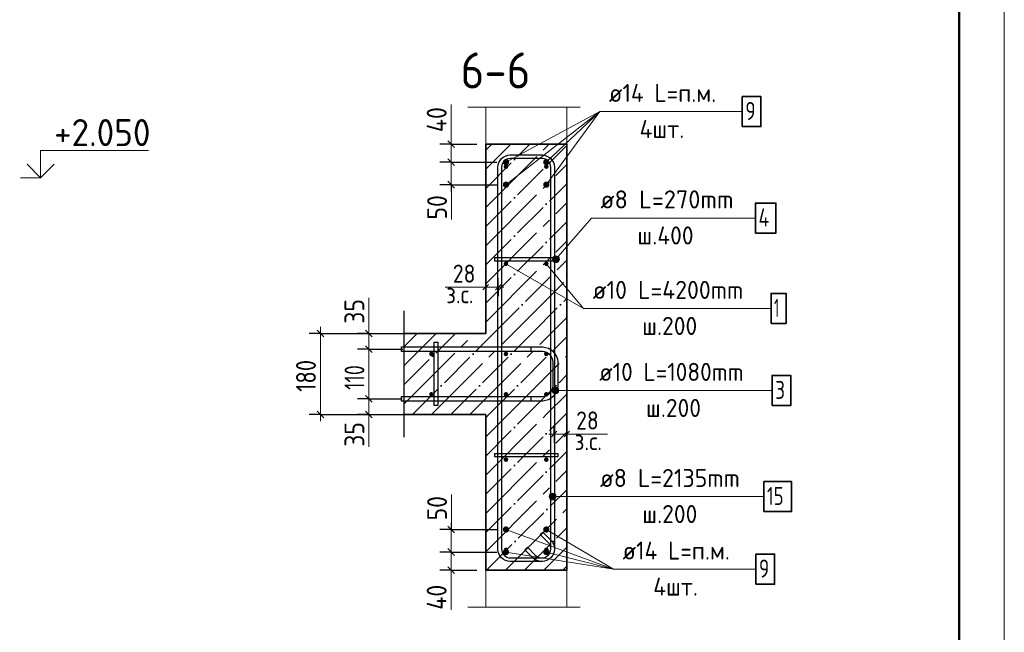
# Model space of a CAD drawing. Header units: millimetres. Extents: x -49773 to 2322955, y -3321 to 58485.
# Tile 51 of 256: x 205962 to 216889, y 27484 to 34280. Entities that reach past the tile are written whole.
import ezdxf

# ---------------------------------------------------------------- set-up
doc = ezdxf.new("R2010")
doc.units = ezdxf.units.MM
doc.linetypes.add('______11', pattern=[500, 400, -50, 0, -50])
doc.linetypes.add('______5', pattern=[1100, 800, -100, 100, -100])
for name, color, linetype, lineweight in [('Standard', 7, 'Continuous', 25), ('Арм.стержн. Арматура края', 96, 'Continuous', 35), ('Арм.стержн. вертикальными 1', 22, 'Continuous', 35), ('Арм.стержн. Доп. арматура', 180, 'Continuous', 35), ('Арм.стержн. Хомут', 240, 'Continuous', 35), ('Арм.стержн.горизонт. 1', 180, 'Continuous', 35), ('Высотная отметки_ общее', 7, 'Continuous', 13), ('Размерная линия_ общее', 7, 'Continuous', 13), ('Размерная линия_ общее_1', 7, 'Continuous', 13)]:
    doc.layers.add(name, color=color, linetype=linetype, lineweight=lineweight)
doc.layers.add('Арм.стержн.Стяжки', color=7, linetype='Continuous', lineweight=35, true_color=0x501e0f)
doc.layers.add('Осевая линия_ общее', color=7, linetype='______5', lineweight=13, true_color=0xa0a0a0)
doc.styles.add('ISOCPEUR', font='txt')

msp = doc.modelspace()

# ---------------------------------------------------------------- hatches: boundary and pattern name
at = {"layer": 'Арм.стержн. Арматура края', "linetype": 'Continuous', "lineweight": 13, "transparency": 33554687}
for points in [[(211876.4, 30147.7), (211876.4, 30185.2), (211871.1, 30166.5)], [(211889.9, 30134.2), (211889.9, 30198.7), (211876.4, 30185.2)], [(211889.9, 30134.2), (211876.4, 30185.2), (211876.4, 30147.7)], [(211908.6, 30128.9), (211908.6, 30204), (211889.9, 30198.7)], [(211908.6, 30128.9), (211889.9, 30198.7), (211889.9, 30134.2)], [(211927.4, 30134.2), (211927.4, 30198.7), (211908.6, 30204)], [(211927.4, 30134.2), (211908.6, 30204), (211908.6, 30128.9)], [(211940.9, 30147.7), (211940.9, 30185.2), (211927.4, 30198.7)], [(211940.9, 30147.7), (211927.4, 30198.7), (211927.4, 30134.2)], [(211940.9, 30185.2), (211940.9, 30147.7), (211946.1, 30166.5)]]:
    msp.add_hatch(color=7, dxfattribs=at).paths.add_polyline_path(points)
at = {"layer": 'Арм.стержн. вертикальными 1', "linetype": 'Continuous', "lineweight": 50, "transparency": 33554687}
for points in [[(211383.6, 32649.6), (211381.7, 32659.2), (211376.3, 32667.3), (211368.2, 32672.7), (211358.6, 32674.6), (211349, 32672.7), (211340.9, 32667.3), (211335.5, 32659.2), (211333.6, 32649.6), (211335.5, 32640.1), (211340.9, 32631.9), (211349, 32626.5), (211358.6, 32624.6), (211368.2, 32626.5), (211376.3, 32631.9), (211381.7, 32640.1)], [(211831.3, 32649.6), (211829.4, 32659.2), (211823.9, 32667.3), (211815.8, 32672.7), (211806.3, 32674.6), (211796.7, 32672.7), (211788.6, 32667.3), (211783.2, 32659.2), (211781.3, 32649.6), (211783.2, 32640.1), (211788.6, 32631.9), (211796.7, 32626.5), (211806.3, 32624.6), (211815.8, 32626.5), (211823.9, 32631.9), (211829.4, 32640.1)], [(211383.6, 31572.2), (211381.7, 31581.7), (211376.3, 31589.8), (211368.2, 31595.2), (211358.6, 31597.2), (211349, 31595.2), (211340.9, 31589.8), (211335.5, 31581.7), (211333.6, 31572.2), (211335.5, 31562.6), (211340.9, 31554.5), (211349, 31549), (211358.6, 31547.1), (211368.2, 31549), (211376.3, 31554.5), (211381.7, 31562.6)], [(211831.3, 31572.2), (211829.4, 31581.7), (211823.9, 31589.8), (211815.8, 31595.2), (211806.3, 31597.2), (211796.7, 31595.2), (211788.6, 31589.8), (211783.2, 31581.7), (211781.3, 31572.2), (211783.2, 31562.6), (211788.6, 31554.5), (211796.7, 31549), (211806.3, 31547.1), (211815.8, 31549), (211823.9, 31554.5), (211829.4, 31562.6)], [(210556.1, 30572.2), (210554.2, 30581.7), (210548.8, 30589.8), (210540.7, 30595.2), (210531.1, 30597.2), (210521.6, 30595.2), (210513.5, 30589.8), (210508, 30581.7), (210506.1, 30572.2), (210508, 30562.6), (210513.5, 30554.5), (210521.6, 30549), (210531.1, 30547.1), (210540.7, 30549), (210548.8, 30554.5), (210554.2, 30562.6)], [(211383.6, 30572.2), (211381.7, 30581.7), (211376.3, 30589.8), (211368.2, 30595.2), (211358.6, 30597.2), (211349, 30595.2), (211340.9, 30589.8), (211335.5, 30581.7), (211333.6, 30572.2), (211335.5, 30562.6), (211340.9, 30554.5), (211349, 30549), (211358.6, 30547.1), (211368.2, 30549), (211376.3, 30554.5), (211381.7, 30562.6)], [(211831.3, 30572.2), (211829.4, 30581.7), (211823.9, 30589.8), (211815.8, 30595.2), (211806.3, 30597.2), (211796.7, 30595.2), (211788.6, 30589.8), (211783.2, 30581.7), (211781.3, 30572.2), (211783.2, 30562.6), (211788.6, 30554.5), (211796.7, 30549), (211806.3, 30547.1), (211815.8, 30549), (211823.9, 30554.5), (211829.4, 30562.6)], [(210556.1, 30124.5), (210554.2, 30134.1), (210548.8, 30142.2), (210540.7, 30147.6), (210531.1, 30149.5), (210521.6, 30147.6), (210513.5, 30142.2), (210508, 30134.1), (210506.1, 30124.5), (210508, 30114.9), (210513.5, 30106.8), (210521.6, 30101.4), (210531.1, 30099.5), (210540.7, 30101.4), (210548.8, 30106.8), (210554.2, 30114.9)], [(211383.6, 30124.5), (211381.7, 30134.1), (211376.3, 30142.2), (211368.2, 30147.6), (211358.6, 30149.5), (211349, 30147.6), (211340.9, 30142.2), (211335.5, 30134.1), (211333.6, 30124.5), (211335.5, 30114.9), (211340.9, 30106.8), (211349, 30101.4), (211358.6, 30099.5), (211368.2, 30101.4), (211376.3, 30106.8), (211381.7, 30114.9)], [(211831.3, 30124.5), (211829.4, 30134.1), (211823.9, 30142.2), (211815.8, 30147.6), (211806.3, 30149.5), (211796.7, 30147.6), (211788.6, 30142.2), (211783.2, 30134.1), (211781.3, 30124.5), (211783.2, 30114.9), (211788.6, 30106.8), (211796.7, 30101.4), (211806.3, 30099.5), (211815.8, 30101.4), (211823.9, 30106.8), (211829.4, 30114.9)], [(211383.6, 29399.5), (211381.7, 29409.1), (211376.3, 29417.2), (211368.2, 29422.6), (211358.6, 29424.5), (211349, 29422.6), (211340.9, 29417.2), (211335.5, 29409.1), (211333.6, 29399.5), (211335.5, 29389.9), (211340.9, 29381.8), (211349, 29376.4), (211358.6, 29374.5), (211368.2, 29376.4), (211376.3, 29381.8), (211381.7, 29389.9)], [(211831.3, 29399.5), (211829.4, 29409.1), (211823.9, 29417.2), (211815.8, 29422.6), (211806.3, 29424.5), (211796.7, 29422.6), (211788.6, 29417.2), (211783.2, 29409.1), (211781.3, 29399.5), (211783.2, 29389.9), (211788.6, 29381.8), (211796.7, 29376.4), (211806.3, 29374.5), (211815.8, 29376.4), (211823.9, 29381.8), (211829.4, 29389.9)], [(211383.6, 28399.5), (211381.7, 28409.1), (211376.3, 28417.2), (211368.2, 28422.6), (211358.6, 28424.5), (211349, 28422.6), (211340.9, 28417.2), (211335.5, 28409.1), (211333.6, 28399.5), (211335.5, 28389.9), (211340.9, 28381.8), (211349, 28376.4), (211358.6, 28374.5), (211368.2, 28376.4), (211376.3, 28381.8), (211381.7, 28389.9)], [(211831.3, 28399.5), (211829.4, 28409.1), (211823.9, 28417.2), (211815.8, 28422.6), (211806.3, 28424.5), (211796.7, 28422.6), (211788.6, 28417.2), (211783.2, 28409.1), (211781.3, 28399.5), (211783.2, 28389.9), (211788.6, 28381.8), (211796.7, 28376.4), (211806.3, 28374.5), (211815.8, 28376.4), (211823.9, 28381.8), (211829.4, 28389.9)]]:
    msp.add_hatch(color=4, dxfattribs=at).paths.add_polyline_path(points)
at = {"layer": 'Арм.стержн. Доп. арматура', "linetype": 'Continuous', "lineweight": 50, "transparency": 33554687}
for points in [[(211393.6, 32699.6), (211391, 32713), (211383.4, 32724.4), (211372, 32732), (211358.6, 32734.6), (211345.2, 32732), (211333.9, 32724.4), (211326.3, 32713), (211323.6, 32699.6), (211326.3, 32686.2), (211333.9, 32674.9), (211345.2, 32667.3), (211358.6, 32664.6), (211372, 32667.3), (211383.4, 32674.9), (211391, 32686.2)], [(211841.3, 32699.6), (211838.6, 32713), (211831, 32724.4), (211819.7, 32732), (211806.3, 32734.6), (211792.9, 32732), (211781.5, 32724.4), (211773.9, 32713), (211771.3, 32699.6), (211773.9, 32686.2), (211781.5, 32674.9), (211792.9, 32667.3), (211806.3, 32664.6), (211819.7, 32667.3), (211831, 32674.9), (211838.6, 32686.2)], [(211393.6, 32449.6), (211391, 32463), (211383.4, 32474.4), (211372, 32482), (211358.6, 32484.6), (211345.2, 32482), (211333.9, 32474.4), (211326.3, 32463), (211323.6, 32449.6), (211326.3, 32436.2), (211333.9, 32424.9), (211345.2, 32417.3), (211358.6, 32414.6), (211372, 32417.3), (211383.4, 32424.9), (211391, 32436.2)], [(211841.3, 32449.6), (211838.6, 32463), (211831, 32474.4), (211819.7, 32482), (211806.3, 32484.6), (211792.9, 32482), (211781.5, 32474.4), (211773.9, 32463), (211771.3, 32449.6), (211773.9, 32436.2), (211781.5, 32424.9), (211792.9, 32417.3), (211806.3, 32414.6), (211819.7, 32417.3), (211831, 32424.9), (211838.6, 32436.2)], [(211393.6, 28624.6), (211391, 28638), (211383.4, 28649.4), (211372, 28657), (211358.6, 28659.6), (211345.2, 28657), (211333.9, 28649.4), (211326.3, 28638), (211323.6, 28624.6), (211326.3, 28611.2), (211333.9, 28599.9), (211345.2, 28592.3), (211358.6, 28589.6), (211372, 28592.3), (211383.4, 28599.9), (211391, 28611.2)], [(211841.3, 28624.6), (211838.6, 28638), (211831, 28649.4), (211819.7, 28657), (211806.3, 28659.6), (211792.9, 28657), (211781.5, 28649.4), (211773.9, 28638), (211771.3, 28624.6), (211773.9, 28611.2), (211781.5, 28599.9), (211792.9, 28592.3), (211806.3, 28589.6), (211819.7, 28592.3), (211831, 28599.9), (211838.6, 28611.2)], [(211393.6, 28374.6), (211391, 28388), (211383.4, 28399.4), (211372, 28407), (211358.6, 28409.6), (211345.2, 28407), (211333.9, 28399.4), (211326.3, 28388), (211323.6, 28374.6), (211326.3, 28361.2), (211333.9, 28349.9), (211345.2, 28342.3), (211358.6, 28339.6), (211372, 28342.3), (211383.4, 28349.9), (211391, 28361.2)], [(211841.3, 28374.6), (211838.6, 28388), (211831, 28399.4), (211819.7, 28407), (211806.3, 28409.6), (211792.9, 28407), (211781.5, 28399.4), (211773.9, 28388), (211771.3, 28374.6), (211773.9, 28361.2), (211781.5, 28349.9), (211792.9, 28342.3), (211806.3, 28339.6), (211819.7, 28342.3), (211831, 28349.9), (211838.6, 28361.2)]]:
    msp.add_hatch(color=7, dxfattribs=at).paths.add_polyline_path(points)
at = {"layer": 'Арм.стержн. Хомут', "linetype": 'Continuous', "lineweight": 13, "transparency": 33554687}
for points in [[(211844, 28970.7), (211844, 29008.2), (211838.8, 28989.5)], [(211857.5, 28957.2), (211857.5, 29021.7), (211844, 29008.2)], [(211857.5, 28957.2), (211844, 29008.2), (211844, 28970.7)], [(211876.3, 28952), (211876.3, 29027), (211857.5, 29021.7)], [(211876.3, 28952), (211857.5, 29021.7), (211857.5, 28957.2)], [(211895, 28957.2), (211895, 29021.7), (211876.3, 29027)], [(211895, 28957.2), (211876.3, 29027), (211876.3, 28952)], [(211908.5, 28970.7), (211908.5, 29008.2), (211895, 29021.7)], [(211908.5, 28970.7), (211895, 29021.7), (211895, 28957.2)], [(211908.5, 29008.2), (211908.5, 28970.7), (211913.8, 28989.5)]]:
    msp.add_hatch(color=7, dxfattribs=at).paths.add_polyline_path(points)
at = {"layer": 'Арм.стержн.Стяжки', "linetype": 'Continuous', "lineweight": 13, "transparency": 33554687}
for points in [[(211941.9, 31597.7), (211885, 31646.6), (211876.8, 31629)], [(211941.9, 31597.7), (211876.8, 31629), (211925.7, 31586.9)], [(211925.7, 31586.9), (211876.8, 31629), (211878.2, 31609.9)], [(211925.7, 31586.9), (211878.2, 31609.9), (211906.7, 31585.5)], [(211906.7, 31585.5), (211878.2, 31609.9), (211889, 31593.7)], [(211950.1, 31615.4), (211901.2, 31657.4), (211885, 31646.6)], [(211950.1, 31615.4), (211885, 31646.6), (211941.9, 31597.7)], [(211948.7, 31634.4), (211920.3, 31658.8), (211901.2, 31657.4)], [(211948.7, 31634.4), (211901.2, 31657.4), (211950.1, 31615.4)], [(211920.3, 31658.8), (211948.7, 31634.4), (211937.9, 31650.6)]]:
    msp.add_hatch(color=7, dxfattribs=at).paths.add_polyline_path(points)

# ---------------------------------------------------------------- linework, layer by layer
at = {"layer": 'Standard', "color": 7, "linetype": 'Continuous', "lineweight": 13, "transparency": 33554687}
for p, q in [((210933.6, 33310.1), (212183.6, 33310.1)), ((211133.6, 31313.1), (210683.6, 31313.1)), ((212033.6, 29683.9), (212483.6, 29683.9)), ((210933.6, 27764.2), (212183.6, 27764.2))]:
    msp.add_line(p, q, dxfattribs=at)
at = {"layer": 'Standard', "color": 253, "linetype": '______11', "lineweight": 35, "true_color": 0xababab, "transparency": 33554687}
for p, q in [((211133.6, 32409.1), (211624.1, 32899.6)), ((211133.6, 32833.4), (211199.9, 32899.6)), ((211133.6, 31984.8), (212033.6, 32884.8)), ((211133.6, 31560.6), (212033.6, 32460.6)), ((211133.6, 31136.3), (212033.6, 32036.3)), ((211221.2, 30799.6), (212033.6, 31612.1)), ((211645.5, 30799.6), (212033.6, 31187.8)), ((210225.1, 30652), (210372.7, 30799.6)), ((210225.1, 30227.8), (210796.9, 30799.6)), ((210321.2, 29899.6), (211221.2, 30799.6)), ((210745.5, 29899.6), (211645.4, 30799.6)), ((211169.7, 29899.6), (212033.6, 30763.5)), ((211594, 29899.6), (212033.6, 30339.3)), ((211133.6, 29015), (212018.2, 29899.6)), ((211133.6, 29439.3), (211594, 29899.6)), ((211133.6, 29863.5), (211169.7, 29899.6)), ((212018.3, 29899.6), (212033.6, 29915)), ((211133.6, 28590.7), (212033.6, 29490.7)), ((211141.8, 28174.6), (212033.6, 29066.5)), ((211566, 28174.6), (212033.6, 28642.2)), ((211990.3, 28174.6), (212033.6, 28218))]:
    msp.add_line(p, q, dxfattribs=at)
at = {"layer": 'Standard', "color": 253, "linetype": '______5', "lineweight": 35, "true_color": 0xababab, "transparency": 33554687}
for p, q in [((211133.6, 32197), (211836.3, 32899.6)), ((211133.6, 32621.2), (211412, 32899.6)), ((211133.6, 31772.7), (212033.6, 32672.7)), ((211133.6, 31348.4), (212033.6, 32248.5)), ((211133.6, 30924.2), (212033.6, 31824.2)), ((211433.3, 30799.6), (212033.6, 31399.9)), ((211857.6, 30799.6), (212033.6, 30975.7)), ((210225.1, 30439.9), (210584.8, 30799.6)), ((210225.1, 30015.6), (211009, 30799.6)), ((210533.3, 29899.6), (211433.3, 30799.6)), ((210957.6, 29899.6), (211857.6, 30799.6)), ((211381.8, 29899.6), (212033.6, 30551.4)), ((211806.1, 29899.6), (212033.6, 30127.1)), ((211133.6, 29227.1), (211806.1, 29899.6)), ((211133.6, 29651.4), (211381.8, 29899.6)), ((211133.6, 28802.9), (212033.6, 29702.9)), ((211133.6, 28378.6), (212033.6, 29278.6)), ((211353.9, 28174.6), (212033.6, 28854.3)), ((211778.2, 28174.6), (212033.6, 28430.1))]:
    msp.add_line(p, q, dxfattribs=at)
at = {"layer": 'Standard', "color": 7, "linetype": 'Continuous', "lineweight": 35, "transparency": 33554687}
for p, q in [((211133.6, 32899.6), (211133.6, 30799.6)), ((212033.6, 32899.6), (211133.6, 32899.6)), ((212033.6, 30799.6), (212033.6, 32899.6)), ((211133.6, 30799.6), (210225.1, 30799.6)), ((212033.6, 29899.6), (212033.6, 30799.6)), ((210225.1, 29899.6), (211133.6, 29899.6)), ((211133.6, 29899.6), (211133.6, 28174.6)), ((212033.6, 28174.6), (212033.6, 29899.6)), ((211133.6, 28174.6), (212033.6, 28174.6))]:
    msp.add_line(p, q, dxfattribs=at)
at = {"layer": 'Standard', "color": 7, "linetype": 'Continuous', "lineweight": 25, "transparency": 33554687}
msp.add_line((210225.1, 31049.6), (210225.1, 29649.6), dxfattribs=at)
at = {"layer": 'Standard', "color": 7, "linetype": 'Continuous', "lineweight": 13, "transparency": 33554687}
msp.add_lwpolyline([(187189, -924.6), (216889, -924.6), (216889, 41075.4), (187189, 41075.4), (187189, -924.6)], close=True, dxfattribs=at)
at = {"layer": 'Standard', "color": 7, "linetype": 'Continuous', "lineweight": 50, "transparency": 33554687}
msp.add_lwpolyline([(189189, 40575.4), (216389, 40575.4), (216389, -424.6), (189189, -424.6), (189189, 40575.4)], close=True, dxfattribs=at)
at = {"layer": 'Standard', "color": 7, "linetype": 'Continuous', "lineweight": 13, "transparency": 33554687}
for points in [[(211133.6, 32899.6), (212033.6, 32899.6), (212033.6, 33310.1), (211133.6, 33310.1), (211133.6, 32899.6)], [(211133.6, 28174.6), (212033.6, 28174.6), (212033.6, 27764.2), (211133.6, 27764.2), (211133.6, 28174.6)]]:
    msp.add_lwpolyline(points, dxfattribs=at)
at = {"layer": 'Арм.стержн. Арматура края', "color": 7, "linetype": 'Continuous', "lineweight": 13, "transparency": 33554687}
for p, q in [((211871.1, 30166.5), (211871.1, 30166.5)), ((211908.6, 30204), (211908.6, 30204)), ((211992.4, 30166.5), (211908.6, 30166.5)), ((211946.1, 30166.5), (211946.1, 30166.5)), ((211992.4, 30166.5), (214312.4, 30166.5)), ((211908.6, 30128.9), (211908.6, 30128.9))]:
    msp.add_line(p, q, dxfattribs=at)
at = {"layer": 'Арм.стержн. Арматура края', "color": 4, "linetype": 'Continuous', "lineweight": 25, "transparency": 33554687}
msp.add_lwpolyline([(210200.1, 30099.6), (211763.4, 30099.6), (211786, 30102.8), (211808.9, 30110.3), (211829.9, 30122.1), (211846.9, 30136.3), (211861.2, 30153.4), (211872.9, 30174.3), (211880.5, 30197.2), (211883.6, 30219.8), (211883.6, 30479.4), (211880.5, 30502), (211872.9, 30524.9), (211861.2, 30545.9), (211846.9, 30562.9), (211829.9, 30577.2), (211808.9, 30588.9), (211786, 30596.5), (211763.4, 30599.6), (210200.1, 30599.6), (210200.1, 30649.6), (211766.9, 30649.6), (211797.4, 30645.4), (211829.1, 30634.9), (211858.4, 30618.5), (211882.4, 30598.4), (211902.5, 30574.4), (211918.9, 30545.1), (211929.4, 30513.4), (211933.6, 30482.9), (211933.6, 30216.4), (211929.4, 30185.9), (211918.9, 30154.1), (211902.5, 30124.9), (211882.4, 30100.8), (211858.4, 30080.7), (211829.1, 30064.3), (211797.4, 30053.9), (211766.9, 30049.6), (210200.1, 30049.6), (210200.1, 30099.6)], dxfattribs=at)
msp.add_lwpolyline([(210200.1, 30099.6), (211763.4, 30099.6), (211786, 30102.8), (211808.9, 30110.3), (211829.9, 30122.1), (211846.9, 30136.3), (211861.2, 30153.4), (211872.9, 30174.3), (211880.5, 30197.2), (211883.6, 30219.8), (211883.6, 30479.4), (211880.5, 30502), (211872.9, 30524.9), (211861.2, 30545.9), (211846.9, 30562.9), (211829.9, 30577.2), (211808.9, 30588.9), (211786, 30596.5), (211763.4, 30599.6), (210200.1, 30599.6), (210200.1, 30649.6), (211766.9, 30649.6), (211797.4, 30645.4), (211829.1, 30634.9), (211858.4, 30618.5), (211882.4, 30598.4), (211902.5, 30574.4), (211918.9, 30545.1), (211929.4, 30513.4), (211933.6, 30482.9), (211933.6, 30216.4), (211929.4, 30185.9), (211918.9, 30154.1), (211902.5, 30124.9), (211882.4, 30100.8), (211858.4, 30080.7), (211829.1, 30064.3), (211797.4, 30053.9), (211766.9, 30049.6), (210200.1, 30049.6), (210200.1, 30099.6)], dxfattribs=at)
at = {"layer": 'Арм.стержн. Арматура края', "color": 7, "linetype": 'Continuous', "lineweight": 35, "transparency": 33554687}
msp.add_lwpolyline([(214312.4, 29999.8), (214519, 29999.8), (214519, 30333.1), (214312.4, 30333.1), (214312.4, 29999.8)], dxfattribs=at)
at = {"layer": 'Арм.стержн. Арматура края', "color": 7, "linetype": 'Continuous', "lineweight": 13, "transparency": 33554687}
msp.add_circle((211908.6, 30166.5), 37.5, dxfattribs=at)
at = {"layer": 'Арм.стержн. вертикальными 1', "color": 7, "linetype": 'Continuous', "lineweight": 13, "transparency": 33554687}
for q in [(211806.3, 31572.2), (214300.5, 31076)]:
    msp.add_line((212220.5, 31076), q, dxfattribs=at)
at = {"layer": 'Арм.стержн. вертикальными 1', "color": 7, "linetype": 'Continuous', "lineweight": 35, "transparency": 33554687}
msp.add_lwpolyline([(214300.5, 30909.4), (214467.2, 30909.4), (214467.2, 31242.7), (214300.5, 31242.7), (214300.5, 30909.4)], dxfattribs=at)
at = {"layer": 'Арм.стержн. Доп. арматура', "color": 7, "linetype": 'Continuous', "lineweight": 13, "transparency": 33554687}
for p, q in [((212401.1, 33260.8), (211358.6, 32449.6)), ((212401.1, 33260.8), (211358.6, 32699.6)), ((212401.1, 33260.8), (211806.3, 32449.6)), ((212401.1, 33260.8), (211806.3, 32699.6)), ((212401.1, 33260.8), (213981.1, 33260.8)), ((212552.5, 28184.7), (211358.6, 28624.6)), ((212552.5, 28184.7), (211806.3, 28624.6)), ((212552.5, 28184.7), (211358.6, 28374.6)), ((212552.5, 28184.7), (211806.3, 28374.6)), ((212552.5, 28184.7), (214132.5, 28184.7))]:
    msp.add_line(p, q, dxfattribs=at)
at = {"layer": 'Арм.стержн. Доп. арматура', "color": 7, "linetype": 'Continuous', "lineweight": 35, "transparency": 33554687}
for points in [[(213981.1, 33094.1), (214187.8, 33094.1), (214187.8, 33427.5), (213981.1, 33427.5), (213981.1, 33094.1)], [(214132.5, 28018), (214339.2, 28018), (214339.2, 28351.4), (214132.5, 28351.4), (214132.5, 28018)]]:
    msp.add_lwpolyline(points, dxfattribs=at)
at = {"layer": 'Арм.стержн. Хомут', "color": 7, "linetype": 'Continuous', "lineweight": 13, "transparency": 33554687}
for p, q in [((211838.8, 28989.5), (211838.8, 28989.5)), ((211876.3, 29027), (211876.3, 29027)), ((212301.7, 28989.5), (211876.3, 28989.5)), ((211913.8, 28989.5), (211913.8, 28989.5)), ((212301.7, 28989.5), (214221.7, 28989.5)), ((211876.3, 28952), (211876.3, 28952))]:
    msp.add_line(p, q, dxfattribs=at)
at = {"layer": 'Арм.стержн. Хомут', "color": 40, "linetype": 'Continuous', "lineweight": 25, "transparency": 33554687}
msp.add_lwpolyline([(211597.6, 28426.9), (211686.9, 28337.6), (211694, 28331.4), (211701.6, 28325.9), (211709.7, 28321.2), (211718, 28317.3), (211726.6, 28314.1), (211735.7, 28311.8), (211745, 28310.3), (211754.4, 28309.6), (211760.1, 28309.6), (211778.2, 28312.1), (211796.5, 28318.2), (211813.3, 28327.6), (211826.9, 28339), (211838.3, 28352.6), (211847.7, 28369.4), (211853.7, 28387.7), (211856.3, 28405.8), (211856.3, 32643.5), (211853.7, 32661.6), (211847.7, 32679.9), (211838.3, 32696.6), (211826.9, 32710.3), (211813.3, 32721.7), (211796.5, 32731.1), (211778.2, 32737.1), (211760.1, 32739.6), (211404.8, 32739.6), (211386.7, 32737.1), (211368.4, 32731.1), (211351.6, 32721.7), (211338, 32710.3), (211326.6, 32696.6), (211317.2, 32679.9), (211311.1, 32661.6), (211308.6, 32643.5), (211308.6, 28405.8), (211311.1, 28387.7), (211317.2, 28369.4), (211326.6, 28352.6), (211338, 28339), (211351.6, 28327.6), (211368.4, 28318.2), (211386.7, 28312.1), (211404.8, 28309.6), (211760.1, 28309.6), (211778.2, 28312.1), (211796.5, 28318.2), (211813.3, 28327.6), (211826.9, 28339), (211838.3, 28352.6), (211847.7, 28369.4), (211853.7, 28387.7), (211856.3, 28405.8), (211856.3, 28411.5), (211855.6, 28420.9), (211854.1, 28430.2), (211851.8, 28439.3), (211848.6, 28447.9), (211844.7, 28456.2), (211840, 28464.3), (211834.5, 28471.9), (211828.3, 28479), (211739, 28568.3), (211767.3, 28596.6), (211857.6, 28506.3), (211865.9, 28496.7), (211873.5, 28486.1), (211880.2, 28474.9), (211885.6, 28463.2), (211890, 28451.1), (211893.3, 28438.4), (211895.4, 28425.6), (211896.3, 28413), (211896.3, 28403), (211892.9, 28378.6), (211884.5, 28353.2), (211871.4, 28329.8), (211855.3, 28310.6), (211836.1, 28294.5), (211812.7, 28281.4), (211787.3, 28273), (211762.9, 28269.6), (211402, 28269.6), (211377.6, 28273), (211352.2, 28281.4), (211328.8, 28294.5), (211309.6, 28310.6), (211293.5, 28329.8), (211280.4, 28353.2), (211272, 28378.6), (211268.6, 28403), (211268.6, 32646.2), (211272, 32670.6), (211280.4, 32696), (211293.5, 32719.4), (211309.6, 32738.7), (211328.8, 32754.8), (211352.2, 32767.9), (211377.6, 32776.2), (211402, 32779.6), (211762.9, 32779.6), (211787.3, 32776.2), (211812.7, 32767.9), (211836.1, 32754.8), (211855.3, 32738.7), (211871.4, 32719.4), (211884.5, 32696), (211892.9, 32670.6), (211896.3, 32646.2), (211896.3, 28403), (211892.9, 28378.6), (211884.5, 28353.2), (211871.4, 28329.8), (211855.3, 28310.6), (211836.1, 28294.5), (211812.7, 28281.4), (211787.3, 28273), (211762.9, 28269.6), (211753, 28269.6), (211740.3, 28270.5), (211727.4, 28272.6), (211714.8, 28275.9), (211702.7, 28280.3), (211691, 28285.7), (211679.8, 28292.4), (211669.2, 28300), (211659.6, 28308.3), (211569.3, 28398.6), (211597.6, 28426.9)], dxfattribs=at)
msp.add_lwpolyline([(211597.6, 28426.9), (211686.9, 28337.6), (211694, 28331.4), (211701.6, 28325.9), (211709.7, 28321.2), (211718, 28317.3), (211726.6, 28314.1), (211735.7, 28311.8), (211745, 28310.3), (211754.4, 28309.6), (211760.1, 28309.6), (211778.2, 28312.1), (211796.5, 28318.2), (211813.3, 28327.6), (211826.9, 28339), (211838.3, 28352.6), (211847.7, 28369.4), (211853.7, 28387.7), (211856.3, 28405.8), (211856.3, 32643.5), (211853.7, 32661.6), (211847.7, 32679.9), (211838.3, 32696.6), (211826.9, 32710.3), (211813.3, 32721.7), (211796.5, 32731.1), (211778.2, 32737.1), (211760.1, 32739.6), (211404.8, 32739.6), (211386.7, 32737.1), (211368.4, 32731.1), (211351.6, 32721.7), (211338, 32710.3), (211326.6, 32696.6), (211317.2, 32679.9), (211311.1, 32661.6), (211308.6, 32643.5), (211308.6, 28405.8), (211311.1, 28387.7), (211317.2, 28369.4), (211326.6, 28352.6), (211338, 28339), (211351.6, 28327.6), (211368.4, 28318.2), (211386.7, 28312.1), (211404.8, 28309.6), (211760.1, 28309.6), (211778.2, 28312.1), (211796.5, 28318.2), (211813.3, 28327.6), (211826.9, 28339), (211838.3, 28352.6), (211847.7, 28369.4), (211853.7, 28387.7), (211856.3, 28405.8), (211856.3, 28411.5), (211855.6, 28420.9), (211854.1, 28430.2), (211851.8, 28439.3), (211848.6, 28447.9), (211844.7, 28456.2), (211840, 28464.3), (211834.5, 28471.9), (211828.3, 28479), (211739, 28568.3), (211767.3, 28596.6), (211857.6, 28506.3), (211865.9, 28496.7), (211873.5, 28486.1), (211880.2, 28474.9), (211885.6, 28463.2), (211890, 28451.1), (211893.3, 28438.4), (211895.4, 28425.6), (211896.3, 28413), (211896.3, 28403), (211892.9, 28378.6), (211884.5, 28353.2), (211871.4, 28329.8), (211855.3, 28310.6), (211836.1, 28294.5), (211812.7, 28281.4), (211787.3, 28273), (211762.9, 28269.6), (211402, 28269.6), (211377.6, 28273), (211352.2, 28281.4), (211328.8, 28294.5), (211309.6, 28310.6), (211293.5, 28329.8), (211280.4, 28353.2), (211272, 28378.6), (211268.6, 28403), (211268.6, 32646.2), (211272, 32670.6), (211280.4, 32696), (211293.5, 32719.4), (211309.6, 32738.7), (211328.8, 32754.8), (211352.2, 32767.9), (211377.6, 32776.2), (211402, 32779.6), (211762.9, 32779.6), (211787.3, 32776.2), (211812.7, 32767.9), (211836.1, 32754.8), (211855.3, 32738.7), (211871.4, 32719.4), (211884.5, 32696), (211892.9, 32670.6), (211896.3, 32646.2), (211896.3, 28403), (211892.9, 28378.6), (211884.5, 28353.2), (211871.4, 28329.8), (211855.3, 28310.6), (211836.1, 28294.5), (211812.7, 28281.4), (211787.3, 28273), (211762.9, 28269.6), (211753, 28269.6), (211740.3, 28270.5), (211727.4, 28272.6), (211714.8, 28275.9), (211702.7, 28280.3), (211691, 28285.7), (211679.8, 28292.4), (211669.2, 28300), (211659.6, 28308.3), (211569.3, 28398.6), (211597.6, 28426.9)], dxfattribs=at)
at = {"layer": 'Арм.стержн. Хомут', "color": 7, "linetype": 'Continuous', "lineweight": 35, "transparency": 33554687}
msp.add_lwpolyline([(214221.7, 28822.8), (214528.3, 28822.8), (214528.3, 29156.1), (214221.7, 29156.1), (214221.7, 28822.8)], dxfattribs=at)
at = {"layer": 'Арм.стержн. Хомут', "color": 7, "linetype": 'Continuous', "lineweight": 13, "transparency": 33554687}
msp.add_circle((211876.3, 28989.5), 37.5, dxfattribs=at)
at = {"layer": 'Арм.стержн.горизонт. 1', "color": 4, "linetype": 'Continuous', "lineweight": 25, "transparency": 33554687}
for points in [[(210200.1, 30649.6), (211633.6, 30649.6), (211633.6, 30599.6), (210200.1, 30599.6), (210200.1, 30649.6)], [(210200.1, 30649.6), (211633.6, 30649.6), (211633.6, 30599.6), (210200.1, 30599.6), (210200.1, 30649.6)], [(210200.1, 30099.6), (211633.6, 30099.6), (211633.6, 30049.6), (210200.1, 30049.6), (210200.1, 30099.6)], [(210200.1, 30099.6), (211633.6, 30099.6), (211633.6, 30049.6), (210200.1, 30049.6), (210200.1, 30099.6)]]:
    msp.add_lwpolyline(points, dxfattribs=at)
at = {"layer": 'Арм.стержн.Стяжки', "color": 7, "linetype": 'Continuous', "lineweight": 13, "transparency": 33554687}
for p, q in [((212307, 32079.8), (211913.5, 31622.2)), ((212307, 32079.8), (214127, 32079.8)), ((211885, 31646.6), (211885, 31646.6)), ((211889, 31593.7), (211889, 31593.7)), ((211937.9, 31650.6), (211937.9, 31650.6)), ((211941.9, 31597.7), (211941.9, 31597.7))]:
    msp.add_line(p, q, dxfattribs=at)
at = {"layer": 'Арм.стержн.Стяжки', "color": 7, "linetype": 'Continuous', "lineweight": 35, "transparency": 33554687}
msp.add_lwpolyline([(214127, 31913.1), (214353.7, 31913.1), (214353.7, 32246.5), (214127, 32246.5), (214127, 31913.1)], dxfattribs=at)
at = {"layer": 'Арм.стержн.Стяжки', "color": 40, "linetype": 'Continuous', "lineweight": 25, "transparency": 33554687}
for points in [[(211233.5, 31642.2), (211933.5, 31642.2), (211933.5, 31602.2), (211233.5, 31602.2), (211233.5, 31642.2)], [(210561.1, 30002), (210561.1, 30702), (210601.1, 30702), (210601.1, 30002), (210561.1, 30002)], [(211233.5, 29469.5), (211933.5, 29469.5), (211933.5, 29429.5), (211233.5, 29429.5), (211233.5, 29469.5)]]:
    msp.add_lwpolyline(points, dxfattribs=at)
at = {"layer": 'Арм.стержн.Стяжки', "color": 7, "linetype": 'Continuous', "lineweight": 13, "transparency": 33554687}
msp.add_circle((211913.5, 31622.2), 37.5, dxfattribs=at)
at = {"layer": 'Высотная отметки_ общее', "color": 7, "linetype": 'Continuous', "lineweight": 13, "transparency": 33554687}
for p, q in [((206193.1, 32527.5), (206193.1, 32827.5)), ((206193.1, 32827.5), (207393.1, 32827.5)), ((206193.1, 32527.5), (206043.2, 32677.5)), ((206193.1, 32527.5), (206343.2, 32677.5)), ((206193.1, 32527.5), (205972.7, 32527.5)), ((206193.1, 32527.5), (206193.1, 32527.5)), ((206193.1, 32527.5), (206193.1, 32527.5)), ((206193.1, 32527.5), (206193.1, 32527.5)), ((206193.1, 32527.5), (206193.1, 32527.5))]:
    msp.add_line(p, q, dxfattribs=at)
at = {"layer": 'Осевая линия_ общее', "color": 7, "linetype": 'Continuous', "lineweight": 13, "transparency": 33554687}
msp.add_line((211358.6, 31572.2), (212220.5, 31076), dxfattribs=at)
at = {"layer": 'Размерная линия_ общее', "color": 7, "linetype": 'Continuous', "lineweight": 13, "transparency": 33554687}
for p, q in [((210749.5, 33032.3), (210749.5, 33340.3)), ((210751.5, 32799.6), (210749.5, 33032.3)), ((210751.5, 32899.6), (210751.5, 32974.6)), ((210751.5, 32699.6), (210751.5, 32899.6)), ((210751.5, 32449.6), (210751.5, 32699.6)), ((210751.5, 32574.6), (210754.2, 32348.7)), ((210751.5, 32449.6), (210751.5, 32374.6)), ((210754.2, 32348.7), (210754.2, 32062.7)), ((209836.1, 30907), (209836.1, 31193)), ((209299.2, 30799.6), (209299.2, 30874.6)), ((209837, 30712.1), (209836.1, 30907)), ((209837, 30799.6), (209837, 30874.6)), ((209837, 30624.6), (209837, 30799.6)), ((209837, 30074.6), (209837, 30624.6)), ((209837, 29899.6), (209837, 30074.6)), ((209837, 29987.1), (209836.9, 29828.2)), ((209299.2, 29899.6), (209299.2, 29824.6)), ((209837, 29899.6), (209837, 29824.6)), ((209836.9, 29828.2), (209836.9, 29542.2)), ((210754.2, 28725.5), (210754.2, 29011.5)), ((210751.5, 28499.6), (210754.2, 28725.5)), ((210751.5, 28624.6), (210751.5, 28699.6)), ((210751.5, 28624.6), (210751.5, 28374.6)), ((210751.5, 28374.6), (210751.5, 28174.6)), ((210751.5, 28274.6), (210749.5, 28042)), ((210751.5, 28174.6), (210751.5, 28099.6)), ((210749.5, 28042), (210749.5, 27734))]:
    msp.add_line(p, q, dxfattribs=at)
at = {"layer": 'Размерная линия_ общее', "color": 253, "linetype": 'Continuous', "lineweight": -3, "true_color": 0xa0a0a0, "transparency": 33554687}
for p, q in [((210751.5, 32899.6), (210626.5, 32899.6)), ((210751.5, 32899.6), (210876.5, 32899.6)), ((210751.5, 32899.6), (211033.6, 32899.6)), ((210751.5, 32699.6), (210626.5, 32699.6)), ((210751.5, 32699.6), (210876.5, 32699.6)), ((210751.5, 32699.6), (211258.6, 32699.6)), ((210751.5, 32449.6), (210626.5, 32449.6)), ((210751.5, 32449.6), (210876.5, 32449.6)), ((210751.5, 32449.6), (211258.6, 32449.6)), ((209299.2, 30799.6), (209174.2, 30799.6)), ((209299.2, 30799.6), (209424.2, 30799.6)), ((209837, 30799.6), (209712, 30799.6)), ((209837, 30799.6), (209962, 30799.6)), ((209837, 30799.6), (210226.4, 30799.6)), ((209837, 30624.6), (209712, 30624.6)), ((209837, 30624.6), (209962, 30624.6)), ((209837, 30624.6), (210212.7, 30624.6)), ((209837, 30074.6), (209712, 30074.6)), ((209837, 30074.6), (209962, 30074.6)), ((209837, 30074.6), (210205.9, 30074.6)), ((209299.2, 29899.6), (209174.2, 29899.6)), ((209299.2, 29899.6), (209424.2, 29899.6)), ((209299.2, 29899.6), (210198.5, 29899.6)), ((209837, 29899.6), (209712, 29899.6)), ((209837, 29899.6), (209962, 29899.6)), ((209837, 29899.6), (210216.2, 29899.6)), ((210751.5, 28624.6), (210626.5, 28624.6)), ((210751.5, 28624.6), (210876.5, 28624.6)), ((210751.5, 28624.6), (211258.6, 28624.6)), ((210751.5, 28374.6), (210626.5, 28374.6)), ((210751.5, 28374.6), (210876.5, 28374.6)), ((210751.5, 28374.6), (211258.6, 28374.6)), ((210751.5, 28174.6), (210626.5, 28174.6)), ((210751.5, 28174.6), (210876.5, 28174.6)), ((210751.5, 28174.6), (211033.6, 28174.6))]:
    msp.add_line(p, q, dxfattribs=at)
at = {"layer": 'Размерная линия_ общее', "color": 7, "linetype": 'Continuous', "lineweight": 25, "transparency": 33554687}
for p, q in [((210789, 32862.1), (210714, 32937.1)), ((210789, 32662.1), (210714, 32737.1)), ((210789, 32412.1), (210714, 32487.1)), ((209336.7, 30762.1), (209261.7, 30837.1)), ((209874.5, 30762.1), (209799.5, 30837.1)), ((209874.5, 30587.1), (209799.5, 30662.1)), ((209874.5, 30037.1), (209799.5, 30112.1)), ((209336.7, 29862.1), (209261.7, 29937.1)), ((209874.5, 29862.1), (209799.5, 29937.1)), ((210714, 28662.1), (210789, 28587.1)), ((210714, 28412.1), (210789, 28337.1)), ((210714, 28212.1), (210789, 28137.1))]:
    msp.add_line(p, q, dxfattribs=at)
at = {"layer": 'Размерная линия_ общее', "color": 253, "linetype": 'Continuous', "lineweight": -3, "true_color": 0xa0a0a0, "transparency": 33554687}
msp.add_lwpolyline([(209299.2, 30799.6), (210170.1, 30799.6), (210170.1, 30799.6), (210184.8, 30799.6)], dxfattribs=at)
at = {"layer": 'Размерная линия_ общее', "color": 7, "linetype": 'Continuous', "lineweight": 13, "transparency": 33554687}
msp.add_lwpolyline([(209299.2, 29899.6), (209299.2, 30072), (209299.2, 30072), (209299.2, 30799.6)], dxfattribs=at)
at = {"layer": 'Размерная линия_ общее_1', "color": 253, "linetype": 'Continuous', "lineweight": -3, "true_color": 0xa0a0a0, "transparency": 33554687}
for p, q in [((211133.6, 31313.1), (211133.6, 31413.1)), ((211273.6, 31313.1), (211273.6, 31413.1)), ((211133.6, 31313.1), (211133.6, 31213.1)), ((211273.6, 31313.1), (211273.6, 31213.1)), ((211893.6, 29683.9), (211893.6, 29783.9)), ((212033.6, 29683.9), (212033.6, 29783.9)), ((211893.6, 29683.9), (211893.6, 29583.9)), ((212033.6, 29683.9), (212033.6, 29583.9))]:
    msp.add_line(p, q, dxfattribs=at)
at = {"layer": 'Размерная линия_ общее_1', "color": 7, "linetype": 'Continuous', "lineweight": 13, "transparency": 33554687}
for p, q in [((211133.6, 31313.1), (211073.6, 31313.1)), ((211273.6, 31313.1), (211133.6, 31313.1)), ((211273.6, 31313.1), (211333.6, 31313.1)), ((211893.6, 29683.9), (211833.6, 29683.9)), ((211893.6, 29683.9), (212033.6, 29683.9)), ((212033.6, 29683.9), (212093.6, 29683.9))]:
    msp.add_line(p, q, dxfattribs=at)
at = {"layer": 'Размерная линия_ общее_1', "color": 7, "linetype": 'Continuous', "lineweight": 25, "transparency": 33554687}
for p, q in [((211163.6, 31343.1), (211103.6, 31283.1)), ((211303.6, 31343.1), (211243.6, 31283.1)), ((211863.6, 29653.9), (211923.6, 29713.9)), ((212003.6, 29653.9), (212063.6, 29713.9))]:
    msp.add_line(p, q, dxfattribs=at)

# ---------------------------------------------------------------- texts
at = {"layer": 'Standard', "color": 7, "linetype": 'Continuous', "lineweight": 35, "transparency": 33554687, "insert": (210854.9, 33516.8), "char_height": 400, "width": 1021.794, "attachment_point": 7, "style": 'ISOCPEUR'}
msp.add_mtext('\\W0.91;6-6', dxfattribs=at)
at = {"layer": 'Арм.стержн. Арматура края', "color": 7, "linetype": 'Continuous', "lineweight": 25, "transparency": 33554687, "char_height": 200, "attachment_point": 7, "style": 'ISOCPEUR'}
for s, insert, width in [('\\W0.94;ø10 L=1080mm ', (212392.4, 30273.1), 1913.084), ('\\W0.78;3', (214345.7, 30073.1), 217.601), ('\\W0.95;ш.200 ', (212912.4, 29873.1), 874.655)]:
    msp.add_mtext(s, dxfattribs=dict(at, insert=insert, width=width))
at = {"layer": 'Арм.стержн. вертикальными 1', "color": 7, "linetype": 'Continuous', "lineweight": 25, "transparency": 33554687, "char_height": 200, "attachment_point": 7, "style": 'ISOCPEUR'}
for s, insert, width in [('\\W0.96;ø10 L=4200mm ', (212320.5, 31182.7), 1975.096), ('\\W0.56;1', (214333.8, 30982.7), 155.556), ('\\W0.95;ш.200 ', (212870.5, 30782.7), 874.662)]:
    msp.add_mtext(s, dxfattribs=dict(at, insert=insert, width=width))
at = {"layer": 'Арм.стержн. Доп. арматура', "color": 7, "linetype": 'Continuous', "lineweight": 25, "transparency": 33554687, "char_height": 200, "attachment_point": 7, "style": 'ISOCPEUR'}
for s, insert, width in [('\\W0.94;ø14 L=п.м. ', (212501.1, 33367.5), 1473.88), ('\\W0.78;9', (214014.4, 33167.5), 217.601), ('\\W0.95;4шт. ', (212841.1, 32967.5), 794.38), ('\\W0.94;ø14 L=п.м. ', (212652.5, 28291.4), 1473.88), ('\\W0.78;9', (214165.8, 28091.4), 217.601), ('\\W0.95;4шт. ', (212992.5, 27891.4), 794.38)]:
    msp.add_mtext(s, dxfattribs=dict(at, insert=insert, width=width))
at = {"layer": 'Арм.стержн. Хомут', "color": 7, "linetype": 'Continuous', "lineweight": 25, "transparency": 33554687, "char_height": 200, "attachment_point": 7, "style": 'ISOCPEUR'}
for s, insert, width in [('\\W0.96;ø8 L=2135mm ', (212401.7, 29096.1), 1814.81), ('\\W0.75;15', (214255, 28896.1), 314.851), ('\\W0.95;ш.200 ', (212871.7, 28696.1), 874.662)]:
    msp.add_mtext(s, dxfattribs=dict(at, insert=insert, width=width))
at = {"layer": 'Арм.стержн.Стяжки', "color": 7, "linetype": 'Continuous', "lineweight": 25, "transparency": 33554687, "char_height": 200, "attachment_point": 7, "style": 'ISOCPEUR'}
for s, insert, width in [('\\W0.98;ø8 L=270mm ', (212407, 32186.5), 1716.841), ('\\W0.80;4', (214160.4, 31986.5), 239.896), ('\\W0.95;ш.400 ', (212817, 31786.5), 894.821)]:
    msp.add_mtext(s, dxfattribs=dict(at, insert=insert, width=width))
at = {"layer": 'Высотная отметки_ общее', "color": 7, "linetype": 'Continuous', "lineweight": 25, "transparency": 33554687, "insert": (206343.2, 32877.5), "char_height": 300, "width": 1281.438, "attachment_point": 7, "style": 'ISOCPEUR'}
msp.add_mtext('\\W0.95;+2.050', dxfattribs=at)
at = {"layer": 'Размерная линия_ общее', "color": 7, "linetype": 'Continuous', "lineweight": 25, "transparency": 33554687, "char_height": 220, "attachment_point": 7, "rotation": 90, "style": 'ISOCPEUR'}
for s, insert, width in [('\\W0.88;40', (210699.5, 33032.3), 426.797), ('\\W0.87;50', (210704.2, 32062.7), 403.932), ('\\W0.87;35', (209786.1, 30907), 403.94), ('\\W0.83;180', (209249.2, 30151.6), 508.571), ('\\W0.74;110', (209787.1, 30173.6), 455.155), ('\\W0.87;35', (209786.9, 29542.2), 403.924), ('\\W0.87;50', (210704.2, 28725.5), 403.932), ('\\W0.88;40', (210699.5, 27734), 426.797)]:
    msp.add_mtext(s, dxfattribs=dict(at, insert=insert, width=width))
at = {"layer": 'Размерная линия_ общее_1', "color": 7, "linetype": 'Continuous', "lineweight": 18, "transparency": 33554687, "char_height": 200, "attachment_point": 7, "style": 'ISOCPEUR'}
for s, insert, width in [('\\W0.87;28', (210769.5, 31363.1), 367.218), ('\\W0.90;з.с.', (210695.7, 31134.4), 459.942), ('\\W0.87;28', (212137.7, 29733.9), 367.202), ('\\W0.90;з.с.', (212121.6, 29505.2), 459.942)]:
    msp.add_mtext(s, dxfattribs=dict(at, insert=insert, width=width))

doc.saveas('drawing.dxf')
